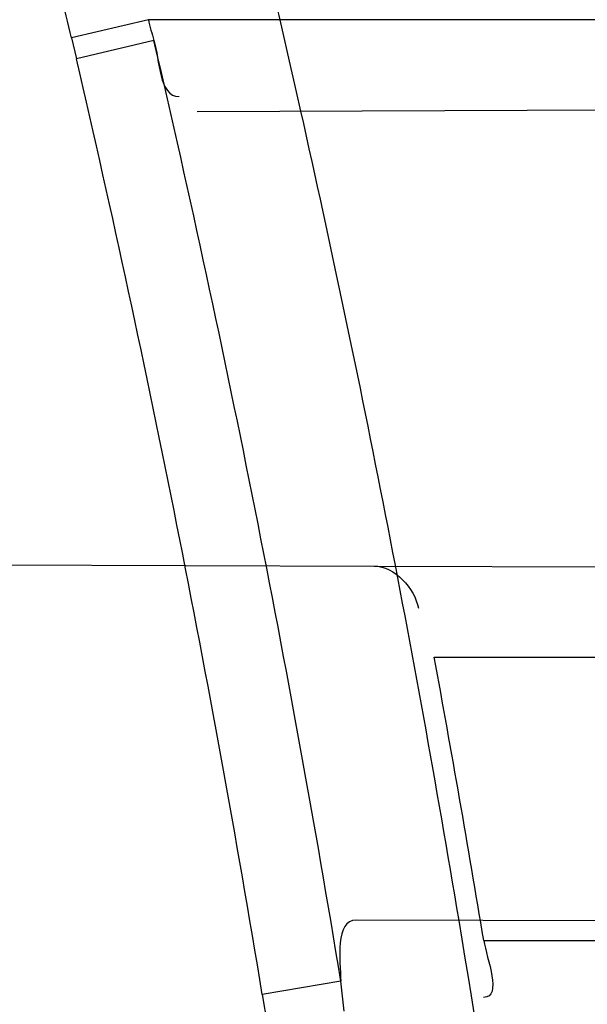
# Model space of a CAD drawing. Header units: millimetres. Extents: x 0 to 297, y 0 to 210.
# Tile 36 of 256: x 146.1889 to 146.2029, y 91.1282 to 91.1525. Entities that reach past the tile are written whole.
import ezdxf

# ---------------------------------------------------------------- set-up
doc = ezdxf.new("R2010")
doc.units = ezdxf.units.MM
doc.header["$LTSCALE"] = 16.335
doc.layers.get('0').update_dxf_attribs({"linetype": 'CONTINUOUS'})
for name, color, linetype in [('01_GLOBAL', 7, 'CONTINUOUS'), ('INTFCLR_1', 7, 'CONTINUOUS'), ('INTFCLR_144815', 7, 'CONTINUOUS')]:
    doc.layers.add(name, color=color, linetype=linetype)

msp = doc.modelspace()

# ---------------------------------------------------------------- linework, layer by layer
at = {"color": 7, "linetype": 'Continuous'}
msp.add_circle((146.8548034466, 92.13446435), 2.66, dxfattribs=at)
at = {"color": 9, "linetype": 'Continuous'}
msp.add_arc((146.8548034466, 92.13446435), 2.6259090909, 182.9674534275, 267.0325465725, dxfattribs=at)
at = {"layer": '01_GLOBAL', "color": 7, "linetype": 'Continuous'}
msp.add_circle((146.8548034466, 92.13446435), 2.695, dxfattribs=at)
at = {"layer": 'INTFCLR_1', "color": 9, "linetype": 'Continuous'}
for p, q in [((146.1920547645, 91.1525186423), (146.1901564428, 91.15206713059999)), ((146.2168313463, 91.1525186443), (146.192054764, 91.1525186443)), ((146.1901564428, 91.15206713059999), (146.1902754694, 91.1515544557)), ((146.1921924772, 91.1520073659), (146.1902754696, 91.1515544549)), ((146.1932580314, 91.1502531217), (146.217300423, 91.1503370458)), ((146.1976335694, 91.1390188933), (146.2574161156, 91.13881021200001)), ((146.1991169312, 91.1367686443), (146.2577184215, 91.1367686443)), ((146.2210162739, 91.1301872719), (146.1971910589, 91.130270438)), ((146.2003395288, 91.1297686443), (146.2587718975, 91.1297686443)), ((146.1968117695, 91.1287583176), (146.1948685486, 91.1284341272)), ((146.1948685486, 91.1284341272), (146.1949921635, 91.1277055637))]:
    msp.add_line(p, q, dxfattribs=at)
at = {"layer": 'INTFCLR_1', "color": 6, "linetype": 'Continuous'}
for p, q in [((146.1443311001, 91.1392049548), (146.1976335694, 91.1390188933)), ((146.1968929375, 91.1280186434), (146.1968117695, 91.1287583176))]:
    msp.add_line(p, q, dxfattribs=at)
for centre, radius, start, end in [((145.8396077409, 91.0702686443), 0.4224162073, 270, 90.00000002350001), ((145.8396077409, 91.0702686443), 0.4014439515, 270, 90.00000002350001), ((145.8396077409, 91.0702686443), 0.3650864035, 12.6566595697, 15.0858372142), ((146.1997125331, 91.1543070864), 0.0078638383, 193.1455974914, 197.0042349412), ((145.8390284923, 91.0702699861), 0.3661772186, 9.3512199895, 10.4631084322), ((145.8396077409, 91.0702686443), 0.3650864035, 7.0825175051, 9.4580410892)]:
    msp.add_arc(centre, radius, start, end, dxfattribs=at)
at = {"layer": 'INTFCLR_1', "color": 9, "linetype": 'Continuous'}
for centre, radius, start, end in [((145.8410076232, 91.0700930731), 0.358642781, 13.2127445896, 13.5742858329), ((145.8415444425, 91.0702546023), 0.3600521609, 9.3512678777, 13.1239320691), ((145.8415209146, 91.0702545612), 0.3581053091, 9.3500012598, 13.12215427), ((145.8396077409, 91.0702686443), 0.3650864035, 9.4580410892, 12.6566595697)]:
    msp.add_arc(centre, radius, start, end, dxfattribs=at)
for points, knots in [([(146.215167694, 90.9396470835), (146.2159987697, 90.9419085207), (146.2176274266, 90.946474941), (146.2207305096, 90.9557355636), (146.2257654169, 90.97235802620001), (146.2304341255, 90.99186806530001), (146.2335169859, 91.0093050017), (146.2348129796, 91.0182086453), (146.2354818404, 91.02335838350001), (146.2370256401, 91.0362869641), (146.2386297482, 91.0583777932), (146.2383725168, 91.0844410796), (146.2371603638, 91.1013312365), (146.2363978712, 91.10913017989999), (146.2358364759, 91.11431722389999), (146.2341019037, 91.1283170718), (146.2301634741, 91.1507347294), (146.2244881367, 91.17262139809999), (146.2204287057, 91.18561168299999), (146.2189019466, 91.1902581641), (146.2165792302, 91.19710265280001), (146.2113391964, 91.2114121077), (146.2022901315, 91.2324139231), (146.191984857, 91.25225539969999), (146.1848007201, 91.2644679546), (146.1814430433, 91.2699042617), (146.1792124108, 91.2734478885), (146.1731796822, 91.2827676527), (146.1630706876, 91.2970711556), (146.1490288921, 91.31448381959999), (146.1371354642, 91.3275359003), (146.1288272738, 91.33587871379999), (146.1242335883, 91.3402958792), (146.1178598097, 91.34625301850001), (146.1089384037, 91.3540531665), (146.0992814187, 91.3616216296), (146.0931582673, 91.3659756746), (146.0901748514, 91.36797805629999), (146.0877179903, 91.3695554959), (146.0855301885, 91.370872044), (146.0836031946, 91.37188306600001), (146.0825200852, 91.3723860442), (146.0816575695, 91.37269367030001), (146.0810609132, 91.3728329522), (146.0805598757, 91.3727572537), (146.0804622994, 91.37228572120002), (146.0807027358, 91.3717645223), (146.0811202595, 91.37104224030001), (146.0817948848, 91.3701330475), (146.0826939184, 91.36902450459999), (146.0838249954, 91.3677243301), (146.0851758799, 91.36623182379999), (146.086740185, 91.3645487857), (146.0892045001, 91.3619398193), (146.0927127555, 91.3582725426), (146.0992604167, 91.35140180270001), (146.106411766, 91.3436935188), (146.1129263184, 91.3363261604), (146.1169531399, 91.331641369), (146.123428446, 91.3239507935), (146.1333417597, 91.31148785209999), (146.1463378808, 91.2933556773), (146.155744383, 91.27855323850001), (146.1619029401, 91.26801686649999), (146.1660815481, 91.2606062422), (146.1732904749, 91.2470796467), (146.1829180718, 91.22665319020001), (146.189559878, 91.2096229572), (146.192649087, 91.2007931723)], [0, 0, 0, 0, 0.0103790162, 0.0208837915, 0.0420711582, 0.08518389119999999, 0.1071959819, 0.1183353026, 0.1239410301, 0.1295663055, 0.1744258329, 0.2192337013, 0.2417180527, 0.2473539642, 0.2529903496, 0.2641931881, 0.3081223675, 0.3509244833, 0.3614867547, 0.3667496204, 0.3719934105, 0.3926231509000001, 0.4323812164, 0.470412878, 0.488854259, 0.4934078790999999, 0.4979383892, 0.5068921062, 0.5412323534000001, 0.5733304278, 0.6031976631, 0.6172528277, 0.6240454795, 0.630650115, 0.6548352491, 0.6750685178, 0.6834752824, 0.6871962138, 0.6905460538, 0.6960524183, 0.6981915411, 0.6999110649, 0.7012078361, 0.7020914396, 0.7026255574, 0.7031007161, 0.7038824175, 0.7050749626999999, 0.7066970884, 0.7087489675, 0.7112252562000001, 0.7141187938, 0.7174211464, 0.7211233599, 0.729578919, 0.7392839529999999, 0.762009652, 0.7748693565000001, 0.7816473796, 0.7886214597, 0.8181786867, 0.8502212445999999, 0.8846823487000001, 0.8936821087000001, 0.9027944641, 0.9213301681, 0.9597016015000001, 1, 1, 1, 1]), ([(146.0853256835, 91.3712686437), (146.0858354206, 91.3712685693), (146.0884302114, 91.37024205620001), (146.0914097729, 91.3684995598), (146.094679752, 91.36644225), (146.0977098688, 91.3644452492), (146.1039326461, 91.360106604), (146.1137472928, 91.3525690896), (146.1228234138, 91.3447983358), (146.1293077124, 91.3388643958), (146.1339781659, 91.33446754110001), (146.1424222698, 91.3261670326), (146.1545124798, 91.3131819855), (146.1687911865, 91.29585634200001), (146.1790766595, 91.28161812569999), (146.1852148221, 91.2723404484), (146.1874832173, 91.2688147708), (146.1908964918, 91.263408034), (146.1981971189, 91.2512666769), (146.2086731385, 91.2315369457), (146.2178781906, 91.21064109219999), (146.2232089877, 91.19640184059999), (146.2255710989, 91.18959322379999), (146.227123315, 91.18497242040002), (146.2312489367, 91.17205880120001), (146.2370185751, 91.1502981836), (146.2410247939, 91.1279970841), (146.242788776, 91.1140716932), (146.2433595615, 91.1089133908), (146.2441347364, 91.1011583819), (146.2453671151, 91.08436335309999), (146.2456287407, 91.058442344), (146.2439975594, 91.03647449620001), (146.2424282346, 91.02361998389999), (146.2417481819, 91.0184987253), (146.2404303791, 91.0096435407), (146.2372949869, 90.9922981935), (146.2325471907, 90.97289442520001), (146.2274296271, 90.95636879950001), (146.2242749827, 90.9471599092), (146.2226192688, 90.94261896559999), (146.2217743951, 90.9403701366)], [0, 0, 0, 0, 0.0031306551, 0.0166311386, 0.0214593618, 0.0268204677, 0.03892666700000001, 0.0680356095, 0.1027865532, 0.1122690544, 0.1220182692, 0.1421808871, 0.1849821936, 0.2309157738, 0.2799873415, 0.2927705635, 0.2992370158, 0.3057352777, 0.3320402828, 0.3862318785, 0.4428084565, 0.4721382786, 0.4795908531, 0.487069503, 0.5020757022, 0.562848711, 0.6251729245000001, 0.641061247, 0.6490543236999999, 0.6570463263, 0.6889269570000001, 0.7524525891, 0.8160592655, 0.8240370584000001, 0.8319876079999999, 0.8477879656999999, 0.8790177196, 0.9402188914, 0.9703170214, 0.9852457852, 1, 1, 1, 1]), ([(146.192649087, 91.2007931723), (146.1958606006, 91.19161380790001), (146.2016925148, 91.1727509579), (146.207244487, 91.1485054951), (146.2099856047, 91.1323126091), (146.2110878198, 91.12467357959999), (146.2117778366, 91.1195334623), (146.2134659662, 91.10537393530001), (146.2150886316, 91.08202445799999), (146.2148602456, 91.05859212), (146.2140091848, 91.0442666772), (146.2136200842, 91.03903900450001), (146.2129629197, 91.0312586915), (146.2111506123, 91.0146916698), (146.206931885, 90.9897134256), (146.2017743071, 90.9689710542), (146.19827327, 90.95706681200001), (146.1968531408, 90.95239866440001), (146.1942959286, 90.9443911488), (146.1888936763, 90.9289345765), (146.1802622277, 90.90786547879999), (146.171382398, 90.8897741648), (146.1656550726, 90.8792145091), (146.1635773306, 90.8754900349), (146.1604900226, 90.8700564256), (146.1538400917, 90.8588573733), (146.1432874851, 90.8427416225), (146.130351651, 90.82515020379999), (146.1210235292, 90.81367435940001), (146.1156460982, 90.8073755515), (146.113618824, 90.80502464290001), (146.1101975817, 90.8011144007), (146.1038773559, 90.7940784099), (146.096999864, 90.7867494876), (146.0907938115, 90.7802607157), (146.0870749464, 90.7763572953), (146.0841227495, 90.7731700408), (146.082218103, 90.7709636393), (146.0811689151, 90.76956887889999), (146.0807337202, 90.7688287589), (146.0804699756, 90.768297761), (146.0805812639, 90.7676067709), (146.0820539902, 90.76790723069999), (146.0836740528, 90.7686837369), (146.0866075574, 90.7702696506), (146.0894057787, 90.77205211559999), (146.0917034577, 90.7735832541), (146.0931778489, 90.7745970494), (146.0956556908, 90.77633123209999), (146.0996186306, 90.7792326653), (146.1051563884, 90.78353748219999), (146.1134349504, 90.79034993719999), (146.1208444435, 90.79699512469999), (146.1273278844, 90.803212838), (146.1319747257, 90.8077988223), (146.1403493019, 90.8164335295), (146.1522854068, 90.8298984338), (146.1663008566, 90.8478011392), (146.1763364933, 90.8624671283), (146.1823017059, 90.8720054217), (146.1845040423, 90.87562926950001), (146.1878179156, 90.8811894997), (146.1948947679, 90.8936741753), (146.2049952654, 90.9139390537), (146.2119439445, 90.93087495), (146.2151676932, 90.9396470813)], [0, 0, 0, 0, 0.0419354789, 0.08505031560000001, 0.1071497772, 0.1127379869, 0.1183317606, 0.1295131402, 0.1742263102, 0.2191466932, 0.230445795, 0.2361065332, 0.241751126, 0.2641147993, 0.3079545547, 0.3508736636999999, 0.3561840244, 0.3614616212, 0.3719139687, 0.3924297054, 0.4320526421, 0.4700131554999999, 0.4792642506, 0.483852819, 0.4884035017, 0.5062126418, 0.5400088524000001, 0.5714206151, 0.6003317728, 0.6037560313, 0.6071340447, 0.6137178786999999, 0.6261602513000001, 0.6479155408, 0.6570536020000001, 0.6648783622, 0.6711643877, 0.6757843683, 0.6774462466, 0.6786751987, 0.6794900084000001, 0.6799813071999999, 0.6813020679, 0.6842478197, 0.6888651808, 0.6950795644, 0.6987591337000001, 0.70073729, 0.7027989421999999, 0.7117993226, 0.7219139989, 0.7330405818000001, 0.7580265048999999, 0.7648041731, 0.7717766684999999, 0.7861782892, 0.816667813, 0.8493175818, 0.8841610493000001, 0.8932352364, 0.8978283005, 0.9024468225, 0.9211469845, 0.9596997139, 1, 1, 1, 1]), ([(146.0853256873, 90.7692686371), (146.0851880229, 90.76926865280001), (146.0848509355, 90.76933511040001), (146.0848682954, 90.76994105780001), (146.0852289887, 90.7705644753), (146.0858526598, 90.7714910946), (146.0868032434, 90.7726443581), (146.0886356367, 90.7747215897), (146.090803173, 90.7769929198), (146.093215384, 90.77947858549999), (146.0959839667, 90.7823063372), (146.1017014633, 90.78813019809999), (146.1087122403, 90.79541364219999), (146.1151564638, 90.8024097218), (146.1186445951, 90.80629812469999), (146.1207113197, 90.8086358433), (146.1261908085, 90.8148966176), (146.1356953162, 90.82630389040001), (146.1488811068, 90.8438006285), (146.1596415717, 90.8598377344), (146.1664241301, 90.87098636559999), (146.1695721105, 90.8763942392), (146.1716900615, 90.88010002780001), (146.1775256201, 90.8906021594), (146.1865751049, 90.9085978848), (146.1953782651, 90.9295730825), (146.2008882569, 90.9449633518), (146.2034958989, 90.9529350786), (146.2049438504, 90.9575818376), (146.2085119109, 90.96942638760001), (146.2137695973, 90.9900678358), (146.2180725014, 91.0149384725), (146.2199207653, 91.0314342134), (146.2205908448, 91.0391798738), (146.2209875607, 91.0443838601), (146.221855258, 91.0586438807), (146.2220882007, 91.0819731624), (146.2204334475, 91.1052178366), (146.2187124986, 91.1193111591), (146.218008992, 91.1244278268), (146.2168850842, 91.13203296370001), (146.2140893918, 91.1481570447), (146.2084266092, 91.17229781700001), (146.202482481, 91.1910654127), (146.1992099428, 91.20019722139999)], [0, 0, 0, 0, 0.0008731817, 0.001718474, 0.0032338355, 0.0055641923, 0.008732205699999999, 0.0127298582, 0.0231213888, 0.0286463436, 0.0346993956, 0.04822263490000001, 0.0804125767, 0.0988155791, 0.1085508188, 0.1135449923, 0.1186070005, 0.1613231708, 0.2076862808, 0.2575123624, 0.2837454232, 0.2904461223, 0.2972015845, 0.3108183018, 0.3666504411, 0.4248609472, 0.4549769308, 0.4703146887, 0.4780576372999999, 0.4858477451, 0.5487776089, 0.6130123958, 0.6457680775, 0.6540347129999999, 0.6623246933, 0.6788711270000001, 0.74464742, 0.8101273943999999, 0.8265053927, 0.8346996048, 0.8428861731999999, 0.8752668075, 0.9384714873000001, 1, 1, 1, 1])]:
    msp.add_open_spline(points, degree=3, knots=knots, dxfattribs=at)
at = {"layer": 'INTFCLR_1', "color": 6, "linetype": 'Continuous'}
for points, knots in [([(146.1150652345, 91.3712686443), (146.1142109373, 91.3712686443), (146.1157546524, 91.3683280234), (146.1170803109, 91.3667058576), (146.1192467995, 91.3638593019), (146.1219201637, 91.3606396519), (146.125337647, 91.3565305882), (146.129332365, 91.3517587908), (146.1336170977, 91.3465688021), (146.1378478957, 91.3413533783), (146.1417862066, 91.33638567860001), (146.1454017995, 91.33172329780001), (146.1486896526, 91.3273866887), (146.1516611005, 91.3233827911), (146.1543369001, 91.3197024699), (146.156743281, 91.3163299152), (146.1589048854, 91.3132456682), (146.1608385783, 91.3104414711), (146.1625660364, 91.3078989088), (146.1641084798, 91.30559694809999), (146.165490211, 91.30350884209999), (146.1667189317, 91.3016311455), (146.1678098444, 91.29994672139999), (146.1687779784, 91.29843810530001), (146.1696459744, 91.2970741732), (146.1706214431, 91.29552968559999), (146.171753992, 91.2937197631), (146.1728766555, 91.29190262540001), (146.1738510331, 91.2903096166), (146.1746912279, 91.2889253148), (146.1756155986, 91.2873892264), (146.1766371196, 91.2856754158), (146.1777643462, 91.28376355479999), (146.1790081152, 91.2816276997), (146.1803754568, 91.2792474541), (146.181880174, 91.2765877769), (146.1835347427, 91.2736124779), (146.1853542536, 91.27027563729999), (146.1873580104, 91.2665190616), (146.1895596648, 91.26228659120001), (146.1919715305, 91.2575132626), (146.194608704, 91.25211957), (146.1974929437, 91.24599442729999), (146.200642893, 91.2390039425), (146.2040752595, 91.23097719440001), (146.207802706, 91.22170867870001), (146.2118351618, 91.2109047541), (146.2161179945, 91.1983172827), (146.2203681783, 91.1842931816), (146.2242872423, 91.1694234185), (146.2276657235, 91.1543820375), (146.2304753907, 91.139299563), (146.2327156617, 91.12423570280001), (146.2343982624, 91.1091881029), (146.2355287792, 91.09419226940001), (146.236117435, 91.07923359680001), (146.2361708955, 91.0643357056), (146.2356951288, 91.04948488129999), (146.2346936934, 91.03468304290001), (146.2331693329, 91.0199420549), (146.2311191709, 91.00523224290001), (146.2285428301, 90.9905732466), (146.2254275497, 90.9759332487), (146.2217708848, 90.96133081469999), (146.2176203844, 90.94696854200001), (146.2132204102, 90.93354429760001), (146.2088852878, 90.9216267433), (146.2048596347, 90.91144843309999), (146.2011587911, 90.9027023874), (146.1977663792, 90.8951298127), (146.1946668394, 90.88853337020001), (146.1918379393, 90.88275133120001), (146.1892594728, 90.8776633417), (146.1869119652, 90.8731715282), (146.1847820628, 90.86920240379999), (146.1828538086, 90.8656918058), (146.1811073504, 90.8625765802), (146.1795253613, 90.85980462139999), (146.1780916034, 90.8573318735), (146.1767959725, 90.85512907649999), (146.1756290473, 90.853169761), (146.1745782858, 90.8514245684), (146.1736278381, 90.8498612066), (146.1727650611, 90.8484544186), (146.1719665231, 90.84716262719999), (146.1711689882, 90.84588214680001), (146.1703111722, 90.8445150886), (146.1693416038, 90.84298277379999), (146.1682509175, 90.8412753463), (146.1670226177, 90.8393723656), (146.1656376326, 90.83725160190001), (146.1640803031, 90.83489670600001), (146.1623329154, 90.8322916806), (146.1603729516, 90.82941522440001), (146.1581781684, 90.826247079), (146.1557236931, 90.8227690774), (146.1529902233, 90.81897164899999), (146.1499514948, 90.81483864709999), (146.1465806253, 90.8103557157), (146.1428687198, 90.80553486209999), (146.1388145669, 90.8003907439), (146.1344498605, 90.7949851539), (146.129996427, 90.7895765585), (146.1258273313, 90.7845911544), (146.1222457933, 90.7802900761), (146.1194492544, 90.7769295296), (146.1171773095, 90.7739602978), (146.1158081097, 90.7722877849), (146.114193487, 90.7692686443), (146.1150652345, 90.7692686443)], [0, 0, 0, 0, 0.0038604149, 0.007501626, 0.0124785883, 0.0188917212, 0.0268498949, 0.0364677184, 0.0470694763, 0.05724446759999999, 0.0668187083, 0.0757144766, 0.08390537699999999, 0.0914099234, 0.09824517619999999, 0.1044667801, 0.1101313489, 0.1152642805, 0.1198589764, 0.1240215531, 0.1277856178, 0.1311734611, 0.1341617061, 0.1368541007, 0.1392736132, 0.1414672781, 0.1451087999, 0.148921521, 0.1511192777, 0.1535471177, 0.1562389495, 0.1592204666, 0.1625628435, 0.1662680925, 0.1703891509, 0.1749670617, 0.1800766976, 0.185772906, 0.1921414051, 0.1993155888, 0.2073311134, 0.2163077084, 0.2264451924, 0.2379233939, 0.2509534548, 0.2658909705, 0.2830621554, 0.3030578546, 0.3259639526, 0.3492662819, 0.3725305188, 0.395610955, 0.4185782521, 0.4413347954, 0.4640172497, 0.4865192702, 0.5089682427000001, 0.5313242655, 0.5536477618, 0.5759939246, 0.5982772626, 0.6207472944, 0.6432362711, 0.6658996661, 0.6887559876, 0.7107777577, 0.7297237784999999, 0.7460531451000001, 0.7602331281, 0.7726347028, 0.7835467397, 0.7931663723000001, 0.8017211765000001, 0.8093215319, 0.8160683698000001, 0.8220757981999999, 0.8274205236, 0.83220661, 0.8364980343, 0.8403367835, 0.8437547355, 0.8468031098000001, 0.8495420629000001, 0.8520223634, 0.8542604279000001, 0.8564046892, 0.8588391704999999, 0.8615533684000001, 0.8645986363, 0.8679945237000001, 0.8717882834, 0.8760445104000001, 0.8807522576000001, 0.8859628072, 0.8917731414, 0.8981681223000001, 0.9051985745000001, 0.9129160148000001, 0.9213486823, 0.930543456, 0.9404096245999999, 0.9509435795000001, 0.9619432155, 0.9720502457, 0.9803711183, 0.9870628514, 0.9922716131, 0.9960607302, 1, 1, 1, 1]), ([(146.1150652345, 90.7692686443), (146.1160387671, 90.7692686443), (146.1177271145, 90.7704064), (146.1203228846, 90.771969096), (146.1232989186, 90.77413160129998), (146.1269787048, 90.7769491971), (146.1313602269, 90.7805465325), (146.136189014, 90.7847397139), (146.1410884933, 90.7892225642), (146.14571304, 90.7936536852), (146.1499506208, 90.7978758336), (146.1538079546, 90.8018604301), (146.1573032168, 90.80558744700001), (146.1604624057, 90.80905244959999), (146.1633068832, 90.8122543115), (146.1658602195, 90.8151952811), (146.1681553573, 90.81789510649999), (146.1702110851, 90.8203595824), (146.1720499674, 90.82260144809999), (146.1736917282, 90.82463420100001), (146.175161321, 90.82647923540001), (146.1764960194, 90.8281758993), (146.177810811, 90.8298661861), (146.1792115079, 90.8316888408), (146.1806985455, 90.83365031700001), (146.1821699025, 90.8356187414), (146.183615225, 90.8375779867), (146.1851191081, 90.83964462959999), (146.1867839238, 90.8419668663), (146.1886446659, 90.84460610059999), (146.1907239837, 90.84761283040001), (146.1930437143, 90.8510418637), (146.1956231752, 90.8549500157), (146.1984823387, 90.8594072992), (146.2016518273, 90.86451166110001), (146.2051614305, 90.8703758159), (146.209038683, 90.87713741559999), (146.2133125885, 90.8849785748), (146.2180078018, 90.8941127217), (146.2231555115, 90.90485947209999), (146.2286552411, 90.91737178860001), (146.2341538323, 90.9312565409), (146.2392951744, 90.9458956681), (146.2438614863, 90.9607345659), (146.2478132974, 90.9756282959), (146.2511637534, 90.9905608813), (146.2539112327, 91.0054533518), (146.2560779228, 91.020346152), (146.2576685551, 91.0351758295), (146.2586982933, 91.04996599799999), (146.2591763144, 91.0647019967), (146.2591102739, 91.07938636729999), (146.2585051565, 91.0940278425), (146.2573642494, 91.1086171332), (146.2556872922, 91.1231604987), (146.2534729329, 91.1376558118), (146.2507211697, 91.1520808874), (146.2474209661, 91.1664680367), (146.2435667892, 91.18079923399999), (146.239139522, 91.1950910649), (146.234151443, 91.20927087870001), (146.2288018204, 91.2228037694), (146.2234345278, 91.2350612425), (146.218408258, 91.24561069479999), (146.2138248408, 91.25458398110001), (146.2096571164, 91.2622864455), (146.2058775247, 91.2689320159), (146.2024553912, 91.2746998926), (146.1993628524, 91.27972662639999), (146.196567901, 91.2841272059), (146.1940471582, 91.2879852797), (146.1917761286, 91.291377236), (146.189737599, 91.2943570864), (146.1879066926, 91.29698229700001), (146.18627007, 91.2992900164), (146.1848016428, 91.3013303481), (146.183482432, 91.3031394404), (146.182221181, 91.3048484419), (146.1809100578, 91.3066048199), (146.1794654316, 91.30851560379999), (146.1779774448, 91.3104564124), (146.1764846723, 91.31237679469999), (146.1749729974, 91.3142966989), (146.1733137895, 91.3163746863), (146.1714604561, 91.3186595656), (146.1693845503, 91.3211749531), (146.1670661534, 91.32393152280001), (146.1644777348, 91.32694376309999), (146.1615962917, 91.33021938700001), (146.1583918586, 91.3337681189), (146.154841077, 91.33758842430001), (146.1509238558, 91.34167085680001), (146.1466153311, 91.3459997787), (146.1419164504, 91.35053715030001), (146.1369054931, 91.3551583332), (146.1319289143, 91.35951049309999), (146.1273729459, 91.3632762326), (146.1235388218, 91.3662278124), (146.1204516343, 91.36848349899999), (146.1177826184, 91.37009623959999), (146.1160568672, 91.3712686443), (146.1150652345, 91.3712686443)], [0, 0, 0, 0, 0.0042187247, 0.0081401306, 0.0133978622, 0.0200459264, 0.0282638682, 0.0379443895, 0.0477615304, 0.05703690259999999, 0.0656973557, 0.0736821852, 0.0810680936, 0.0878383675, 0.0940009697, 0.0996271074, 0.1047154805, 0.1093563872, 0.1135342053, 0.1172803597, 0.1206792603, 0.1237557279, 0.1266349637, 0.1299589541, 0.1337168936, 0.1373013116, 0.1406085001, 0.1442672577, 0.148377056, 0.1529904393, 0.1582606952, 0.164218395, 0.1709303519, 0.1785521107, 0.1871652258, 0.1969659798, 0.2081658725, 0.2209392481, 0.2356613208, 0.2526660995, 0.2725685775, 0.2948769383, 0.3173640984, 0.3397873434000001, 0.3621386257, 0.3841211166, 0.4060891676, 0.4277469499, 0.4493218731, 0.470705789, 0.4919793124, 0.5131981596, 0.5343255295, 0.5554668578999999, 0.5765984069, 0.5977513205, 0.6189954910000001, 0.6402209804, 0.6617015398, 0.6832900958, 0.7050415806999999, 0.7268239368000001, 0.7463339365, 0.7630160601, 0.7774553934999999, 0.7899931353, 0.8009638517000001, 0.8105830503, 0.8190545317, 0.8265380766, 0.8331730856, 0.8390248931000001, 0.8442268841, 0.8488182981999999, 0.8528943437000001, 0.8564866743, 0.8597116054, 0.8625968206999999, 0.8656908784, 0.8692094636, 0.8729771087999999, 0.8762884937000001, 0.879749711, 0.8835661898, 0.8878115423, 0.8924986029, 0.8976989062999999, 0.9034198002, 0.9097088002, 0.9166034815, 0.9241390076, 0.9323094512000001, 0.9411199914, 0.9506041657, 0.9606137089, 0.9706541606, 0.9792553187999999, 0.9862062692, 0.9916647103, 0.9957028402, 1, 1, 1, 1])]:
    msp.add_open_spline(points, degree=3, knots=knots, dxfattribs=at)
for points in [[(146.1921924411, 91.15200735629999), (146.1923409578, 91.15152187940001), (146.1923071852, 91.1506155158), (146.1928148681, 91.15061728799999)], [(146.1976335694, 91.1390188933), (146.1981382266, 91.1390171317), (146.1986367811, 91.1384694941), (146.1987284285, 91.1379732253)], [(146.1971910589, 91.130270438), (146.1966714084, 91.13027225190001), (146.1967832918, 91.1292771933), (146.1968117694, 91.12875832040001)], [(146.2003395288, 91.1297686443), (146.2004159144, 91.12930478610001), (146.2008062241, 91.12835997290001), (146.2003361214, 91.1283583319)]]:
    msp.add_open_spline(points, degree=3, dxfattribs=at)
at = {"layer": 'INTFCLR_144815', "color": 6, "linetype": 'Continuous'}
for radius in [0.4466793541, 0.4256665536]:
    msp.add_circle((145.8396077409, 91.0702686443), radius, dxfattribs=at)
for radius, start, end in [(0.6157754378, 313.9937911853, 154.5150993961), (0.5947754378, 312.9543589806, 154.5144414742), (0.5751005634, 282.2440355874, 71.2863570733), (0.4537777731, 308.490992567, 51.50900743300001)]:
    msp.add_arc((145.8396077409, 91.0702686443), radius, start, end, dxfattribs=at)
at = {"layer": 'INTFCLR_144815', "color": 9, "linetype": 'Continuous'}
for centre, radius, start, end in [((145.8396077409, 91.0702686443), 0.5712784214, 292.4997540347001, 54.0964566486), ((145.8396102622, 91.0702698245), 0.5153523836, 292.4997540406, 54.09645665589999), ((145.8396077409, 91.0702686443), 0.450734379, 313.8592910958, 46.1407088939)]:
    msp.add_arc(centre, radius, start, end, dxfattribs=at)
at = {"layer": 'INTFCLR_144815', "color": 6, "linetype": 'Continuous'}
for points, knots in [([(146.2625648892, 91.0702686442), (146.2625648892, 91.0724684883), (146.262532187, 91.0768687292), (146.2623850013, 91.08346881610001), (146.2621395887, 91.09006891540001), (146.2617957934, 91.0966690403), (146.2613534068, 91.1032690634), (146.2608121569, 91.10986895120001), (146.260171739, 91.11646838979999), (146.2594317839, 91.123067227), (146.2585919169, 91.1296649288), (146.2576516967, 91.13626118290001), (146.2566107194, 91.14285515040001), (146.2554685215, 91.14944622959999), (146.2542247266, 91.1560332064), (146.2528788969, 91.1626151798), (146.2514307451, 91.1691905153), (146.2498799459, 91.1757578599), (146.2482264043, 91.18231502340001), (146.2464700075, 91.1888601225), (146.2446109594, 91.1953903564), (146.2426494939, 91.20190318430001), (146.240586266, 91.20839506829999), (146.2384220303, 91.2148626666), (146.2361580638, 91.2213016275), (146.2337958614, 91.2277076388), (146.2313375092, 91.2340755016), (146.2287855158, 91.2403997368), (146.2261430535, 91.24667412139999), (146.223413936, 91.2528919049), (146.2206027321, 91.25904570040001), (146.2177148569, 91.2651274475), (146.2147566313, 91.2711284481), (146.2117353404, 91.27703939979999), (146.2086592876, 91.28285042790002), (146.2055378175, 91.2885511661), (146.2023813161, 91.29413085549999), (146.1992011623, 91.29957850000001), (146.1960096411, 91.3048830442), (146.1928197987, 91.3100336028), (146.1896452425, 91.3150197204), (146.1864998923, 91.3198316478), (146.1833976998, 91.3244606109), (146.1803523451, 91.32889905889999), (146.1773769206, 91.3331408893), (146.1744836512, 91.33718159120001), (146.1716836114, 91.34101837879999), (146.1689866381, 91.3446500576), (146.1664013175, 91.3480768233), (146.1639350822, 91.3512999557), (146.1615937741, 91.3543222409), (146.1593814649, 91.35714805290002), (146.1573002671, 91.3597834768), (146.1553509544, 91.36223545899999), (146.1535333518, 91.3645113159), (146.1518468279, 91.3666181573), (146.1502903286, 91.36856289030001), (146.148862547, 91.37035208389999), (146.1475620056, 91.3719918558), (146.1463872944, 91.3734878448), (146.1453367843, 91.3748448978), (146.1444092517, 91.3760686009), (146.1436017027, 91.3771608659), (146.1429160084, 91.3781339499), (146.1423391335, 91.37896735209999), (146.1418093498, 91.3798985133), (146.141227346, 91.3805648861), (146.1412445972, 91.3817629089), (146.1415550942, 91.3817685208)], [0, 0, 0, 0, 0.0193188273, 0.0386418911, 0.05797372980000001, 0.0773181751, 0.0966800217, 0.1160624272, 0.1354702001, 0.1549057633, 0.1743738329, 0.1938759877, 0.2134167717, 0.2329964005, 0.2526187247, 0.2722829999, 0.2919923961, 0.3117443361, 0.3315407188, 0.3513772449, 0.37125414, 0.391164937, 0.4111075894, 0.4310729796, 0.4510561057, 0.4710451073, 0.4910305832, 0.5109984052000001, 0.5309330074, 0.5508166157, 0.5706284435, 0.590344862, 0.6099392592, 0.6293819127, 0.6486401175, 0.6676780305, 0.6864570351, 0.7049360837, 0.7230721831, 0.7408210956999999, 0.7581383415, 0.7749801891, 0.7913047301, 0.8070730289, 0.822250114, 0.8368060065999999, 0.8507161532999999, 0.8639624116, 0.8765312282, 0.8884132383, 0.8996029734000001, 0.9101049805, 0.9199296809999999, 0.9290934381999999, 0.9376135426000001, 0.9455077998, 0.9527934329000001, 0.9594885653, 0.9656100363, 0.9711731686, 0.9761922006, 0.9806816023, 0.9846553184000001, 0.9881278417, 0.9911127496, 0.9936230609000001, 0.9972727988, 1, 1, 1, 1]), ([(146.1515348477, 90.7587687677), (146.1512150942, 90.7587746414), (146.1512119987, 90.7600070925), (146.1517859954, 90.7606977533), (146.1523169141, 90.7616585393), (146.1528921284, 90.7625183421), (146.1535763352, 90.7635215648), (146.1543814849, 90.7646472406), (146.15530592, 90.76590779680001), (146.1563525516, 90.76730531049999), (146.1575225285, 90.7688454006), (146.1588179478, 90.7705337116), (146.1602417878, 90.77237807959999), (146.1617966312, 90.7743862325), (146.1634827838, 90.7765637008), (146.1652973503, 90.7789125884), (146.1672357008, 90.7814334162), (146.169295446, 90.7841302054), (146.1714790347, 90.7870140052), (146.1737896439, 90.7900978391), (146.1762240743, 90.7933873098), (146.1787743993, 90.79688231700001), (146.1814309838, 90.80058082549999), (146.1841860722, 90.80448380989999), (146.1870298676, 90.8085896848), (146.1899514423, 90.8128953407), (146.1929388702, 90.81739609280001), (146.195979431, 90.82208572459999), (146.1990598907, 90.82695665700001), (146.2021667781, 90.832000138), (146.2052866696, 90.837206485), (146.2084064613, 90.8425653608), (146.2115136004, 90.84806604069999), (146.2145962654, 90.85369765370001), (146.2176434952, 90.85944939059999), (146.2206452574, 90.86531064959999), (146.2235925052, 90.87127120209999), (146.2264771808, 90.8773212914), (146.2292921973, 90.88345171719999), (146.2320314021, 90.88965389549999), (146.2346894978, 90.8959198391), (146.2372619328, 90.9022420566), (146.2397453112, 90.90861474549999), (146.2421317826, 90.9150191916), (146.2444188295, 90.9214479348), (146.2466074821, 90.92790255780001), (146.2487002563, 90.9343910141), (146.2506975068, 90.9409155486), (146.2525965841, 90.9474680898), (146.2543963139, 90.95404485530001), (146.2560946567, 90.9606375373), (146.2576905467, 90.9672398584), (146.2591843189, 90.9738506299), (146.2605765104, 90.98046966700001), (146.2618676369, 90.9870969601), (146.2630580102, 90.99373176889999), (146.2641477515, 91.00037227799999), (146.2651369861, 91.0070162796), (146.2660260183, 91.0136624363), (146.2668152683, 91.02031037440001), (146.2675051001, 91.0269596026), (146.2680958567, 91.03360976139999), (146.2685878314, 91.0402603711), (146.2689813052, 91.04691137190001), (146.269276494, 91.05356251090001), (146.2694735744, 91.0602138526), (146.2695726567, 91.0668651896), (146.2695738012, 91.07351660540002), (146.2694770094, 91.08016791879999), (146.2692822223, 91.0868192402), (146.2689893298, 91.0934703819), (146.2685981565, 91.1001213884), (146.2681084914, 91.10677196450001), (146.2675200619, 91.1134219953), (146.2668325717, 91.12007108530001), (146.2660456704, 91.1267189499), (146.2651589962, 91.1333650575), (146.2641721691, 91.140008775), (146.2630848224, 91.1466492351), (146.2618965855, 91.1532855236), (146.2606070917, 91.1599166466), (146.2592161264, 91.1665408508), (146.2577236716, 91.1731557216), (146.25612979, 91.17975889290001), (146.2544344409, 91.1863486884), (146.2526374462, 91.19292404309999), (146.2507388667, 91.199483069), (146.2487392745, 91.2060224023), (146.2466397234, 91.21253772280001), (146.2444415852, 91.21902445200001), (146.2421464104, 91.2254781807), (146.2397562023, 91.2318939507), (146.2372735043, 91.23826617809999), (146.2347014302, 91.24458873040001), (146.2320437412, 91.2508548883), (146.2293049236, 91.2570573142), (146.2264902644, 91.2631880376), (146.2236059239, 91.2692384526), (146.220658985, 91.2751993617), (146.2176574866, 91.2810610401), (146.2146104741, 91.2868132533), (146.211527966, 91.2924454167), (146.2084209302, 91.29794670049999), (146.2053011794, 91.3033062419), (146.2021812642, 91.3085133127), (146.1990742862, 91.31355757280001), (146.1959936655, 91.31842933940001), (146.1929528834, 91.3231198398), (146.189965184, 91.32762147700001), (146.187043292, 91.3319280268), (146.1841991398, 91.3360347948), (146.1814436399, 91.339938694), (146.1787864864, 91.34363828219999), (146.1762360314, 91.34713370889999), (146.1737992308, 91.3504265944), (146.1714816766, 91.35351982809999), (146.1692876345, 91.3564173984), (146.1672201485, 91.3591241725), (146.1652811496, 91.36164570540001), (146.1634716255, 91.36398800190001), (146.1617917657, 91.3661573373), (146.1602410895, 91.3681601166), (146.1588186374, 91.3700026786), (146.1575230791, 91.3716911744), (146.1563528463, 91.37323156), (146.1553062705, 91.3746291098), (146.1543814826, 91.3758897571), (146.1535770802, 91.37701559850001), (146.1528902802, 91.3780187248), (146.1523225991, 91.3788790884), (146.1518630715, 91.37966964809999), (146.151402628, 91.3804116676), (146.1510534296, 91.3817596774), (146.1515348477, 91.3817685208)], [0, 0, 0, 0, 0.0014103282, 0.0032894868, 0.0045784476, 0.006109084, 0.0078878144, 0.009921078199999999, 0.0122159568, 0.0147800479, 0.0176210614, 0.0207450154, 0.0241645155, 0.0278962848, 0.0319450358, 0.0363094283, 0.0409856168, 0.0459681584, 0.0512740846, 0.0569372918, 0.0629614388, 0.06932079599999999, 0.0760170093, 0.0830428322, 0.09038864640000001, 0.09804223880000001, 0.1059886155, 0.1142106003, 0.1226891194, 0.1314036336, 0.1403327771, 0.1494548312, 0.1587482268, 0.1681920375, 0.1777662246, 0.1874518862, 0.1972313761, 0.2070885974, 0.2170088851, 0.2269790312, 0.2369874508, 0.247023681, 0.2570780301, 0.2671479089, 0.2771627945, 0.2871678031, 0.297203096, 0.3072268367, 0.3172573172, 0.3272873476, 0.3372951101, 0.3472786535, 0.3572404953, 0.3671820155, 0.3771057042, 0.38701475, 0.3969071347, 0.4067804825, 0.4166362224, 0.4264761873, 0.4363022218, 0.4461151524, 0.4559173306, 0.4657100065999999, 0.4754958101, 0.4852761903, 0.4950537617, 0.5048299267, 0.514607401, 0.5243876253, 0.5341732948, 0.5439658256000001, 0.5537677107, 0.5635801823, 0.5734055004, 0.5832449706, 0.5931003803, 0.6029729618, 0.6128636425, 0.6227732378, 0.6327028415, 0.6426530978, 0.6526214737, 0.6626060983, 0.6726078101, 0.6826271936, 0.6926651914, 0.7027189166, 0.7127821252, 0.7228511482, 0.7329216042, 0.7429877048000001, 0.7530428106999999, 0.7630790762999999, 0.7730874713, 0.7830577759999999, 0.7929782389, 0.8028356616, 0.8126154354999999, 0.8223014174, 0.8318761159, 0.8413205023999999, 0.8506146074, 0.8597374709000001, 0.8686675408, 0.8773831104, 0.8858627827, 0.8940860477, 0.9020337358, 0.9096886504, 0.9170358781, 0.9240630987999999, 0.9307608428, 0.9371226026, 0.9431446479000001, 0.9488258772, 0.9541674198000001, 0.9591725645, 0.9638462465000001, 0.9681947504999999, 0.9722253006, 0.9759458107, 0.979364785, 0.9824904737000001, 0.9853313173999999, 0.9878955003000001, 0.9901906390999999, 0.9922241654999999, 0.994002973, 0.9955336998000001, 0.9968227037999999, 0.9978766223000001, 1, 1, 1, 1]), ([(146.1221340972, 91.3712686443), (146.121854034, 91.3712686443), (146.1217650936, 91.3702108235), (146.1224894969, 91.3693788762), (146.123367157, 91.3678782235), (146.1247612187, 91.36609387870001), (146.1265613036, 91.3637862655), (146.128808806, 91.3610382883), (146.13150356, 91.35777147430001), (146.1346511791, 91.3539703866), (146.1382867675, 91.3495479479), (146.1424048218, 91.3444666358), (146.14699477, 91.3386792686), (146.1520315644, 91.33214766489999), (146.1574486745, 91.3248776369), (146.1631935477, 91.3168507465), (146.1691616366, 91.3081205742), (146.17527173, 91.2987121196), (146.1814126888, 91.28870824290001), (146.1874988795, 91.2781675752), (146.1934387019, 91.26717947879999), (146.1991667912, 91.2558081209), (146.2046200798, 91.244134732), (146.2097609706, 91.2322084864), (146.2145518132, 91.2200965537), (146.2189754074, 91.2078325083), (146.2230148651, 91.1954622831), (146.226661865, 91.18301775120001), (146.2299164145, 91.1705130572), (146.2327714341, 91.1579940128), (146.2352383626, 91.1454361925), (146.2373125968, 91.1328888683), (146.2390034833, 91.1203246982), (146.2403109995, 91.1077833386), (146.2412405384, 91.0952555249), (146.2417956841, 91.0827526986), (146.2419187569, 91.0744270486), (146.2419187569, 91.0702686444)], [0, 0, 0, 0, 0.0025344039, 0.005901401, 0.0109295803, 0.0177704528, 0.0265540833, 0.0373505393, 0.04991676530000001, 0.0648695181, 0.0820131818, 0.1017234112, 0.1240566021, 0.1488553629, 0.1763609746, 0.2060970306, 0.2381748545, 0.2720515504, 0.3076064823, 0.3443876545, 0.3821831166, 0.4206251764, 0.4595934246, 0.4987613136, 0.5381325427, 0.5774437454, 0.6167240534, 0.6558745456, 0.6947773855, 0.7336358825, 0.7720551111, 0.8105726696, 0.8487051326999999, 0.8867612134, 0.9246626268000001, 0.9623689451, 1, 1, 1, 1]), ([(146.1616919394, 91.3712686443), (146.1613689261, 91.3712686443), (146.161354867, 91.3700255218), (146.1618990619, 91.3693139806), (146.1624036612, 91.3683331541), (146.1629511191, 91.3674540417), (146.1636029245, 91.3664290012), (146.1643702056, 91.3652789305), (146.1652510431, 91.3639918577), (146.1662478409, 91.3625660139), (146.1673615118, 91.3609958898), (146.1685933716, 91.35927662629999), (146.1699443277, 91.3574028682), (146.1714151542, 91.35536903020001), (146.1730061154, 91.3531695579), (146.1747171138, 91.35079874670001), (146.1765473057, 91.34825122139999), (146.1784952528, 91.3455217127), (146.1805585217, 91.34260561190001), (146.1827337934, 91.3394988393), (146.1850166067, 91.33619825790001), (146.187401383, 91.332701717), (146.1898813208, 91.3290083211), (146.1924484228, 91.32511854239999), (146.1950935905, 91.32103426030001), (146.1978067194, 91.31675882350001), (146.2005768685, 91.3122970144), (146.2033924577, 91.3076549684), (146.2062415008, 91.3028400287), (146.2091118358, 91.2978605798), (146.2119913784, 91.29272580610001), (146.2148683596, 91.2874454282), (146.2177314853, 91.2820295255), (146.2205700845, 91.27648833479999), (146.2233742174, 91.2708320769), (146.2261347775, 91.2650707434), (146.2288435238, 91.2592139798), (146.2314930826, 91.2532710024), (146.2340769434, 91.24725050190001), (146.2365894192, 91.2411606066), (146.2390255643, 91.2350089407), (146.2413812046, 91.22880240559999), (146.2436527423, 91.2225475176), (146.2458372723, 91.21624994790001), (146.2479322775, 91.2099152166), (146.2499358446, 91.2035479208), (146.2518463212, 91.19715263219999), (146.2536625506, 91.1907330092), (146.255383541, 91.184292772), (146.2570086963, 91.17783475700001), (146.2585375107, 91.17136193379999), (146.2599697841, 91.16487642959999), (146.261305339, 91.1583806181), (146.262544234, 91.1518760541), (146.2636865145, 91.1453645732), (146.2647323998, 91.1388472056), (146.265682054, 91.1323253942), (146.2665357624, 91.1257998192), (146.2672937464, 91.1192715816), (146.2679563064, 91.1127410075), (146.2685236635, 91.1062089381), (146.2689960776, 91.09967549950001), (146.2693737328, 91.09314134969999), (146.2696568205, 91.0866064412), (146.2698454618, 91.08007129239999), (146.2699397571, 91.07353577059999), (146.2699397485, 91.0670003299), (146.2698454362, 91.06046482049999), (146.2696567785, 91.053929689), (146.2693736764, 91.0473948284), (146.2689960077, 91.0408607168), (146.2685235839, 91.0343273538), (146.2679562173, 91.0277953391), (146.2672936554, 91.0212648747), (146.2665356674, 91.0147367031), (146.2656819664, 91.0082112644), (146.2647323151, 91.0016895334), (146.263686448, 90.9951723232), (146.2625441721, 90.9886608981), (146.2613053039, 90.982156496), (146.2599697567, 90.975660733), (146.2585375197, 90.9691753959), (146.257008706, 90.96270257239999), (146.2553835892, 90.9562447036), (146.2536625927, 90.949804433), (146.2518464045, 90.94338494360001), (146.2499359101, 90.9369895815), (146.2479323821, 90.9306223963), (146.2458373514, 90.92428757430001), (146.2436528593, 90.9179901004), (146.2413812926, 90.9117351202), (146.2390256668, 90.90552861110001), (146.2365895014, 90.899376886), (146.2340770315, 90.8932869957), (146.2314931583, 90.88726645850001), (146.2288435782, 90.88132342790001), (146.2261348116, 90.875466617), (146.2233742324, 90.86970524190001), (146.2205700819, 90.8640489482), (146.2177314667, 90.8585077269), (146.2148683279, 90.8530918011), (146.2119913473, 90.8478114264), (146.2091118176, 90.84267667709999), (146.2062415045, 90.8376972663), (146.2033924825, 90.8328823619), (146.200576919, 90.82824035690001), (146.1978068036, 90.82377859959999), (146.1950937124, 90.8195032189), (146.1924485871, 90.815418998), (146.1898815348, 90.8115292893), (146.1874016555, 90.8078359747), (146.1850169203, 90.8043394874), (146.1827341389, 90.8010389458), (146.1805588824, 90.7979321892), (146.1784956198, 90.79501609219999), (146.1765476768, 90.7922865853), (146.1747174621, 90.7897390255), (146.1730064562, 90.78736820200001), (146.1714154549, 90.7851686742), (146.1699446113, 90.78313481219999), (146.1685936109, 90.7812609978), (146.1673617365, 90.7795417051), (146.1662480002, 90.7779715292), (146.1652512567, 90.7765456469), (146.1643701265, 90.7752585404), (146.1636036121, 90.7741083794), (146.1629493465, 90.7730834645), (146.1624091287, 90.7722038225), (146.1619724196, 90.7713972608), (146.1615362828, 90.7706337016), (146.1612048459, 90.7692686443), (146.1616919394, 90.7692686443)], [0, 0, 0, 0, 0.0014863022, 0.0034583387, 0.00480742, 0.0064070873, 0.008263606, 0.0103831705, 0.0127725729, 0.0154385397, 0.018388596, 0.0216299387, 0.0251705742, 0.0290176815, 0.0331791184, 0.0376612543, 0.0424708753, 0.0476126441, 0.053091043, 0.05890788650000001, 0.0650637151, 0.071556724, 0.0783824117, 0.08553378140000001, 0.09300120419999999, 0.1007725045, 0.1088330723, 0.1171662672, 0.125753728, 0.1345758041, 0.1436120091, 0.1528416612, 0.1622443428, 0.1717998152, 0.1814887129, 0.1912927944, 0.2011949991, 0.2111795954, 0.2212322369, 0.2313400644, 0.2414915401, 0.251676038, 0.2618853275, 0.272110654, 0.2823462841, 0.2925853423, 0.3028240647, 0.3130572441, 0.3232827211, 0.3334966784, 0.3436983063, 0.353884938, 0.364056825, 0.3742120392, 0.3843517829, 0.3944749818, 0.4045834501, 0.4146764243, 0.4247563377, 0.4348229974, 0.4448791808, 0.4549248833, 0.4649631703, 0.4749943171, 0.4850215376, 0.4950452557, 0.505068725, 0.5150924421, 0.5251196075, 0.5351507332, 0.5451888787, 0.5552345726, 0.5652905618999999, 0.5753571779, 0.5854368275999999, 0.5955298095, 0.6056379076, 0.615761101, 0.6259004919, 0.6360558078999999, 0.6462271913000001, 0.6564139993, 0.6666151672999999, 0.6768294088, 0.6870543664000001, 0.6972879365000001, 0.7075261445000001, 0.7177656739, 0.7280008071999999, 0.7382265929, 0.7484354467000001, 0.7586203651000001, 0.7687717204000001, 0.7788795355, 0.7889322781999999, 0.7989169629, 0.8088192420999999, 0.8186233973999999, 0.8283123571, 0.8378678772, 0.8472706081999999, 0.8565002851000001, 0.8655364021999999, 0.8743584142, 0.8829458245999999, 0.8912789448, 0.8993394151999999, 0.9071106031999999, 0.9145779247, 0.9217291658, 0.9285546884, 0.9350475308, 0.9412033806, 0.9470201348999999, 0.9524985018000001, 0.9576403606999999, 0.9624499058, 0.9669322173, 0.9710936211, 0.9749409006, 0.978481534, 0.9817230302, 0.984673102, 0.9873392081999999, 0.9897286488, 0.9918483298, 0.9937048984, 0.9953046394, 0.9966537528, 0.9977587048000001, 1, 1, 1, 1]), ([(146.270839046, 91.0702686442), (146.270839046, 91.07261615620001), (146.2708026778, 91.0773117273), (146.2706389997, 91.08435450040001), (146.2703661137, 91.0913966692), (146.2699838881, 91.09843787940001), (146.2694921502, 91.1054776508), (146.2688906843, 91.1125154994), (146.2681792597, 91.1195506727), (146.2673576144, 91.12658245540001), (146.2664255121, 91.1336097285), (146.2653827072, 91.14063140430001), (146.2642290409, 91.1476458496), (146.2629643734, 91.1546514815), (146.2615887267, 91.161646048), (146.2601021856, 91.16862733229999), (146.2585050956, 91.1755923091), (146.2567979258, 91.1825379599), (146.2549815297, 91.1894603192), (146.2530569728, 91.1963553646), (146.2510258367, 91.2032180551), (146.2488900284, 91.2100432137), (146.2466520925, 91.21682466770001), (146.2443151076, 91.2235558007), (146.2418829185, 91.2302290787), (146.2393601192, 91.2368363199), (146.2367521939, 91.2433685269), (146.2340656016, 91.2498158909), (146.231307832, 91.2561678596), (146.2284874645, 91.2624131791), (146.2256141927, 91.2685399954), (146.2226988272, 91.2745359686), (146.2197532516, 91.2803884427), (146.2167903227, 91.2860846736), (146.2138237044, 91.29161211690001), (146.2108676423, 91.2969587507), (146.2079367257, 91.30211334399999), (146.2050455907, 91.3070657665), (146.2022085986, 91.31180727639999), (146.1994395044, 91.3163307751), (146.1967511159, 91.3206310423), (146.194155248, 91.3247044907), (146.1916626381, 91.3285490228), (146.1892828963, 91.3321638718), (146.1870237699, 91.3355504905), (146.1848909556, 91.3387125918), (146.1828881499, 91.3416558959), (146.1810177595, 91.3443870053), (146.1792812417, 91.3469128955), (146.1776794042, 91.3492405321), (146.1762125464, 91.35137665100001), (146.1748806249, 91.35332778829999), (146.1736832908, 91.3550995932), (146.17262015, 91.35669870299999), (146.1716900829, 91.35812678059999), (146.1708931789, 91.3593995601), (146.17022483, 91.36048863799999), (146.1695787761, 91.36171278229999), (146.1689756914, 91.3625587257), (146.1687748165, 91.36413347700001), (146.1691690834, 91.36414035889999)], [0, 0, 0, 0, 0.02225245, 0.0445093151, 0.0667750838, 0.0890537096, 0.1113496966, 0.1336661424, 0.1560071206, 0.1783746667, 0.2007723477, 0.2232005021, 0.2456615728, 0.2681539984, 0.2906786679, 0.3132316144, 0.3358115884, 0.3584115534, 0.3810274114, 0.4036483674, 0.4262663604, 0.4488666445, 0.4714362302, 0.493956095, 0.516405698, 0.5387611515, 0.5609948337, 0.5830754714, 0.6049679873, 0.6266337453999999, 0.648030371, 0.6691122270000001, 0.6898308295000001, 0.7101353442, 0.7299737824, 0.7492942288, 0.7680459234, 0.7861801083, 0.8036519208, 0.8204214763, 0.8364545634, 0.8517244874, 0.8662078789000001, 0.8798864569, 0.8927486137, 0.9047971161, 0.9160413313, 0.9264952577, 0.9361748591, 0.945097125, 0.9532791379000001, 0.9607380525, 0.9674902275, 0.9735510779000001, 0.9789355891, 0.9836595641, 0.9877384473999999, 0.9911880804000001, 0.9962621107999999, 1, 1, 1, 1]), ([(146.2915000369, 91.0702686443), (146.2915000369, 91.0747307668), (146.2913603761, 91.0836597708), (146.2907329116, 91.09704892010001), (146.2896849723, 91.1104339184), (146.288214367, 91.12381115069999), (146.2863175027, 91.1371756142), (146.2839919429, 91.1505193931), (146.2812336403, 91.16383047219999), (146.2780413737, 91.1770934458), (146.2744139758, 91.1902873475), (146.2703552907, 91.2033859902), (146.2658713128, 91.21635514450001), (146.2609768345, 91.22915374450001), (146.2556920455, 91.24172989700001), (146.2500508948, 91.2540250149), (146.2440962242, 91.26596767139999), (146.2378895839, 91.27747954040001), (146.2315062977, 91.2884748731), (146.2250357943, 91.2988658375), (146.2185803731, 91.308569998), (146.2122471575, 91.3175136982), (146.2061431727, 91.3256426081), (146.2003622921, 91.33292225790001), (146.1949878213, 91.33934700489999), (146.1900767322, 91.3449283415), (146.1856691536, 91.3496998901), (146.1817857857, 91.3537000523), (146.1784327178, 91.35698725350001), (146.1756088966, 91.3595785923), (146.1733015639, 91.36160173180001), (146.1712894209, 91.36304769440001), (146.1699601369, 91.3641541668), (146.1691690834, 91.36414035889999)], [0, 0, 0, 0, 0.0408499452, 0.0817377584, 0.1226908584, 0.1637418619, 0.2049215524, 0.2462459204, 0.2877224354, 0.329349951, 0.3711123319, 0.4129705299, 0.4548685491, 0.4967167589, 0.5383929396, 0.579731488, 0.6205367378, 0.6605415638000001, 0.6994421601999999, 0.7369113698, 0.7725873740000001, 0.8061275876, 0.8372253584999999, 0.8656390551, 0.8912193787, 0.9139002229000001, 0.9336943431, 0.9506758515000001, 0.9649483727, 0.9766362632, 0.9858655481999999, 0.9927569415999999, 1, 1, 1, 1])]:
    msp.add_open_spline(points, degree=3, knots=knots, dxfattribs=at)
at = {"layer": 'INTFCLR_144815', "color": 9, "linetype": 'Continuous'}
for points, knots in [([(146.1822340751, 91.38068519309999), (146.1820565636, 91.38053461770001), (146.1821747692, 91.3796404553), (146.1827953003, 91.3783824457), (146.183968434, 91.37628152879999), (146.1865823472, 91.3722458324), (146.1894210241, 91.3681422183), (146.1922072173, 91.3641426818), (146.1945013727, 91.36085330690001), (146.1990485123, 91.3543139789), (146.206169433, 91.34385795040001), (146.2127220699, 91.3337289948), (146.2173407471, 91.3262874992), (146.2206397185, 91.3208726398), (146.2265984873, 91.31079814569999), (146.2351099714, 91.29542275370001), (146.2432717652, 91.2790940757), (146.2488351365, 91.266943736), (146.2520181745, 91.2596478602), (146.2568238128, 91.2482532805), (146.2636642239, 91.2304823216), (146.2717386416, 91.20569587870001), (146.2774987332, 91.1840208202), (146.2809660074, 91.1682766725), (146.2827946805, 91.1590003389), (146.2853720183, 91.1448106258), (146.2884679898, 91.1231381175), (146.2900373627, 91.10369823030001), (146.2905249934, 91.09387386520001)], [0, 0, 0, 0, 0.0022439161, 0.0070120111, 0.0145616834, 0.0248857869, 0.0536624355, 0.0624935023, 0.07189207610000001, 0.0923184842, 0.1392770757, 0.19383471, 0.2085944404, 0.2237059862, 0.2549574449, 0.3214227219, 0.3930725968, 0.4308712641, 0.4502345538, 0.469804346, 0.5500822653, 0.6337070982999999, 0.7209882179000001, 0.7661541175, 0.7890968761, 0.8121288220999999, 0.9051772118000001, 1, 1, 1, 1]), ([(146.2976333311, 91.09371052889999), (146.2971365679, 91.1034676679), (146.2955420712, 91.12277618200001), (146.2923972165, 91.1442966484), (146.2897750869, 91.1583844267), (146.2879192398, 91.1675969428), (146.2843922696, 91.18323318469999), (146.2785389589, 91.2047593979), (146.2703267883, 91.2293671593), (146.2633813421, 91.247006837), (146.258496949, 91.2583143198), (146.2552625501, 91.2655576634), (146.2496069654, 91.27762178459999), (146.2413103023, 91.2938309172), (146.2326607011, 91.30908567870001), (146.2266069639, 91.31908054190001), (146.223252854, 91.3244519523), (146.2185584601, 91.3318377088), (146.2118942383, 91.3418851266), (146.2046597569, 91.3522559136), (146.2000368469, 91.35873906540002), (146.1977037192, 91.3620002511), (146.1948700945, 91.3659647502), (146.1919833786, 91.3700318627), (146.1893208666, 91.37402831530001), (146.1881256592, 91.3761103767), (146.1874895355, 91.3773473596), (146.1873643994, 91.3782382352), (146.1875406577, 91.378385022)], [0, 0, 0, 0, 0.0945441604, 0.1873460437, 0.2103231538, 0.2332131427, 0.2782846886, 0.3654193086, 0.4489587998, 0.529211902, 0.5487834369, 0.5681546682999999, 0.6059759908, 0.6777110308, 0.7443035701, 0.7756315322, 0.7907861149, 0.80558492, 0.8603198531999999, 0.9074428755, 0.9279435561, 0.9373780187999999, 0.9462430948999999, 0.9751197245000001, 0.985468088, 0.9930239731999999, 0.9977802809, 1, 1, 1, 1])]:
    msp.add_open_spline(points, degree=3, knots=knots, dxfattribs=at)

doc.saveas('drawing.dxf')
